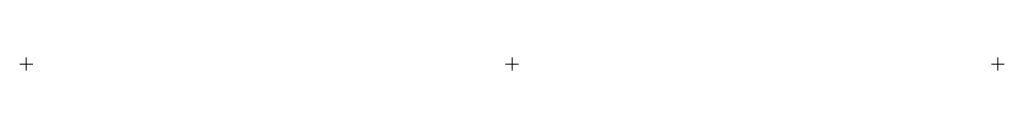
# Model space of a CAD drawing. Header units: millimetres. Extents: x 176 to 1696, y -362 to -342.
import ezdxf

# ---------------------------------------------------------------- set-up
doc = ezdxf.new("R2010")
doc.units = ezdxf.units.MM
doc.layers.add('ref', color=4, linetype='Continuous', lineweight=5)

# ---------------------------------------------------------------- blocks, each defined once
blk = doc.blocks.new('AU25-d')
at = {"layer": 'ref'}
for p, q in [((-10, 0), (10, 0)), ((0, -10), (0, 10)), ((760, 0), (740, 0)), ((740, 0), (760, 0)), ((750, -10), (750, 10)), ((750, 10), (750, -10)), ((1500, 10), (1500, -10)), ((1510, 0), (1490, 0))]:
    blk.add_line(p, q, dxfattribs=at)

msp = doc.modelspace()

# ---------------------------------------------------------------- block references
msp.add_blockref('AU25-d', (185.9, -352.4))

doc.saveas('drawing.dxf')
